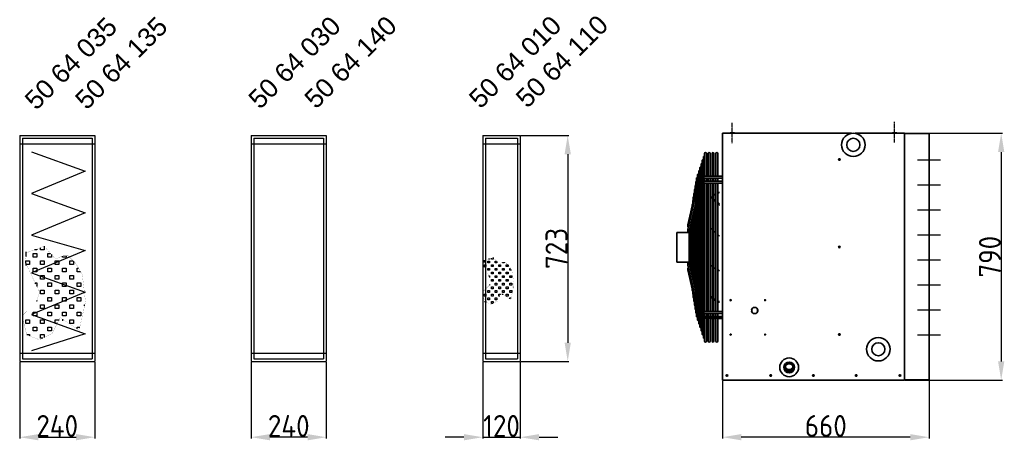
# Model space of a CAD drawing. Extents: x 16735 to 28368, y 1617 to 11525.
# Tile 5 of 13: x 22124 to 25271, y 3420 to 4766. Entities that reach past the tile are written whole.
import ezdxf

# ---------------------------------------------------------------- set-up
doc = ezdxf.new("R2010")
doc.units = 0
doc.header["$LTSCALE"] = 2
doc.header["$PDMODE"] = 3
doc.header["$PDSIZE"] = 0.5
doc.linetypes.add('CENTER', pattern=[2, 1.25, -0.25, 0.25, -0.25])
doc.linetypes.add('HIDDEN', pattern=[0.375, 0.25, -0.125])
doc.layers.get('DEFPOINTS').update_dxf_attribs({"linetype": 'CONTINUOUS'})
for name, color, linetype in [('CENTER', 1, 'CENTER'), ('HIDDEN', 4, 'HIDDEN'), ('MARK BV', 7, 'CONTINUOUS'), ('MATEN', 5, 'CONTINUOUS'), ('TEXT', 5, 'CONTINUOUS')]:
    doc.layers.add(name, color=color, linetype=linetype)
doc.layers.add('Visible', color=7, linetype='CONTINUOUS', lineweight=35)
doc.styles.add('Dimensions', font='arial.ttf')
doc.styles.get("Standard").update_dxf_attribs({"font": 'ISOCP'})
doc.dimstyles.new('STANDARD$0', dxfattribs={"dimscale": 5, "dimtxt": 3, "dimasz": 3, "dimexe": 2, "dimexo": 1, "dimgap": 0.5, "dimtad": 1, "dimdec": 1, "dimdsep": 46, "dimtxsty": 'Standard', "dimcen": -1, "dimclrd": 256, "dimclre": 256, "dimclrt": 256, "dimadec": 0, "dimazin": 0, "dimtfac": 1, "dimtdec": 0, "dimtmove": 0, "dimatfit": 3, "dimfxl": 0, "dimtvp": 0.75, "dimtolj": 1, "dimtzin": 0, "dimarcsym": 0})

# ---------------------------------------------------------------- blocks, each defined once
blk = doc.blocks.new('*D68')
at = {"layer": 'DEFPOINTS', "color": 0}
for p in [(24951.7, 4402.5), (24951.7, 3612.5), (25260.8, 3612.5)]:
    blk.add_point(p, dxfattribs=at)
at = {"layer": 'MATEN', "lineweight": -2}
for p, q in [((24953.7, 4402.5), (25264.8, 4402.5)), ((25260.8, 4342.5), (25260.8, 3672.5)), ((24953.7, 3612.5), (25264.8, 3612.5))]:
    blk.add_line(p, q, dxfattribs=at)
at = {"layer": 'MATEN'}
for points in [[(25250.8, 4342.5), (25270.8, 4342.5), (25260.8, 4402.5)], [(25250.8, 3672.5), (25270.8, 3672.5), (25260.8, 3612.5)]]:
    blk.add_solid(points, dxfattribs=at)
at = {"layer": 'MATEN', "insert": (25224.8, 4007.5), "char_height": 70, "attachment_point": 5, "rotation": 90}
blk.add_mtext('\\A1;790', dxfattribs=at)
blk = doc.blocks.new('*D69')
at = {"layer": 'DEFPOINTS', "color": 0}
for p in [(24370.2, 3612.5), (25030.2, 3613.5), (24370.2, 3430)]:
    blk.add_point(p, dxfattribs=at)
at = {"layer": 'MATEN', "lineweight": -2}
for p, q in [((24370.2, 3610.5), (24370.2, 3426)), ((25030.2, 3611.5), (25030.2, 3426)), ((24970.2, 3430), (24430.2, 3430))]:
    blk.add_line(p, q, dxfattribs=at)
at = {"layer": 'MATEN'}
for points in [[(24430.2, 3440), (24430.2, 3420), (24370.2, 3430)], [(24970.2, 3440), (24970.2, 3420), (25030.2, 3430)]]:
    blk.add_solid(points, dxfattribs=at)
at = {"layer": 'MATEN', "insert": (24700.2, 3466), "char_height": 70, "attachment_point": 5}
blk.add_mtext('\\A1;660', dxfattribs=at)
blk = doc.blocks.new('*D70')
at = {"layer": 'DEFPOINTS', "color": 0}
for p in [(23723.7, 4395.5), (23723.7, 3672.5), (23875.3, 3672.5)]:
    blk.add_point(p, dxfattribs=at)
at = {"layer": 'MATEN', "lineweight": -2}
for p, q in [((23725.7, 4395.5), (23879.3, 4395.5)), ((23875.3, 4335.5), (23875.3, 3732.5)), ((23725.7, 3672.5), (23879.3, 3672.5))]:
    blk.add_line(p, q, dxfattribs=at)
at = {"layer": 'MATEN'}
for points in [[(23865.3, 4335.5), (23885.3, 4335.5), (23875.3, 4395.5)], [(23865.3, 3732.5), (23885.3, 3732.5), (23875.3, 3672.5)]]:
    blk.add_solid(points, dxfattribs=at)
at = {"layer": 'MATEN', "insert": (23839.3, 4034), "char_height": 70, "attachment_point": 5, "rotation": 90}
blk.add_mtext('\\A1;723', dxfattribs=at)
blk = doc.blocks.new('*D71')
at = {"layer": 'DEFPOINTS', "color": 0}
for p in [(23603.7, 3672.5), (23723.7, 3672.5), (23723.7, 3430)]:
    blk.add_point(p, dxfattribs=at)
at = {"layer": 'MATEN', "lineweight": -2}
for p, q in [((23603.7, 3670.5), (23603.7, 3426)), ((23723.7, 3670.5), (23723.7, 3426)), ((23543.7, 3430), (23483.7, 3430)), ((23603.7, 3430), (23723.7, 3430)), ((23783.7, 3430), (23843.7, 3430))]:
    blk.add_line(p, q, dxfattribs=at)
at = {"layer": 'MATEN'}
for points in [[(23543.7, 3440), (23543.7, 3420), (23603.7, 3430)], [(23783.7, 3440), (23783.7, 3420), (23723.7, 3430)]]:
    blk.add_solid(points, dxfattribs=at)
at = {"layer": 'MATEN', "insert": (23663.7, 3466), "char_height": 70, "attachment_point": 5}
blk.add_mtext('\\A1;120', dxfattribs=at)
blk = doc.blocks.new('*D72')
at = {"layer": 'DEFPOINTS', "color": 0}
for p in [(22863.7, 3672.5), (23103.7, 3672.5), (22863.7, 3430)]:
    blk.add_point(p, dxfattribs=at)
at = {"layer": 'MATEN', "lineweight": -2}
for p, q in [((22863.7, 3670.5), (22863.7, 3426)), ((23103.7, 3670.5), (23103.7, 3426)), ((23043.7, 3430), (22923.7, 3430))]:
    blk.add_line(p, q, dxfattribs=at)
at = {"layer": 'MATEN'}
for points in [[(22923.7, 3440), (22923.7, 3420), (22863.7, 3430)], [(23043.7, 3440), (23043.7, 3420), (23103.7, 3430)]]:
    blk.add_solid(points, dxfattribs=at)
at = {"layer": 'MATEN', "insert": (22983.7, 3466), "char_height": 70, "attachment_point": 5}
blk.add_mtext('\\A1;240', dxfattribs=at)
blk = doc.blocks.new('*D73')
at = {"layer": 'DEFPOINTS', "color": 0}
for p in [(22123.7, 3672.5), (22363.7, 3672.5), (22363.7, 3430)]:
    blk.add_point(p, dxfattribs=at)
at = {"layer": 'MATEN', "lineweight": -2}
for p, q in [((22123.7, 3670.5), (22123.7, 3426)), ((22363.7, 3670.5), (22363.7, 3426)), ((22183.7, 3430), (22303.7, 3430))]:
    blk.add_line(p, q, dxfattribs=at)
at = {"layer": 'MATEN'}
for points in [[(22183.7, 3440), (22183.7, 3420), (22123.7, 3430)], [(22303.7, 3440), (22303.7, 3420), (22363.7, 3430)]]:
    blk.add_solid(points, dxfattribs=at)
at = {"layer": 'MATEN', "insert": (22243.7, 3466), "char_height": 70, "attachment_point": 5}
blk.add_mtext('\\A1;240', dxfattribs=at)

msp = doc.modelspace()

# ---------------------------------------------------------------- linework, layer by layer
at = {"layer": 'CENTER'}
for p, q in [((24920.18, 4373.43), (24920.18, 4439.03)), ((24401.18, 4370.8), (24401.18, 4436.4))]:
    msp.add_line(p, q, dxfattribs=at)
at = {"layer": 'HIDDEN'}
for p, q in [((22123.68, 4369), (22363.68, 4369)), ((22863.68, 4369), (23103.68, 4369)), ((23603.68, 4369), (23723.68, 4369)), ((24993.69, 4317.2), (25030.18, 4317.2)), ((24993.69, 4237.2), (25030.18, 4237.2)), ((24993.69, 4157.2), (25030.18, 4157.2)), ((24993.71, 4077.2), (25030.18, 4077.2)), ((24993.69, 3997.2), (25030.18, 3997.2)), ((24993.69, 3917.2), (25030.18, 3917.2)), ((24993.69, 3837.2), (25030.18, 3837.2)), ((24993.69, 3757.2), (25030.18, 3757.2)), ((22123.68, 3699), (22363.68, 3699)), ((22863.68, 3699), (23103.68, 3699)), ((23603.68, 3699), (23723.68, 3699))]:
    msp.add_line(p, q, dxfattribs=at)
at = {"layer": 'MARK BV'}
for p, q in [((22123.68, 4395.5), (22363.68, 4395.5)), ((22123.68, 4395.5), (22123.68, 3672.5)), ((22132.18, 4387), (22355.18, 4387)), ((22132.18, 4387), (22132.18, 3681)), ((22355.18, 4387), (22355.18, 3681)), ((22363.68, 4395.5), (22363.68, 3672.5)), ((22863.68, 4395.5), (23103.68, 4395.5)), ((22863.68, 4395.5), (22863.68, 3672.5)), ((22872.18, 4387), (23095.18, 4387)), ((22872.18, 4387), (22872.18, 3681)), ((23095.18, 4387), (23095.18, 3681)), ((23103.68, 4395.5), (23103.68, 3672.5)), ((23603.68, 4395.5), (23723.68, 4395.5)), ((23603.68, 4395.5), (23603.68, 3672.5)), ((23612.18, 4387), (23715.18, 4387)), ((23612.18, 4387), (23612.18, 3681)), ((23715.18, 4387), (23715.18, 3681)), ((23723.68, 4395.5), (23723.68, 3672.5)), ((22161.37, 4342.9), (22332.79, 4281.12)), ((25030.18, 4317.2), (25066.68, 4317.2)), ((22332.79, 4281.12), (22161.37, 4209.73)), ((25030.18, 4237.2), (25066.68, 4237.2)), ((22161.37, 4209.73), (22332.79, 4147.95)), ((25030.18, 4157.2), (25066.68, 4157.2)), ((22332.79, 4147.95), (22161.37, 4076.57)), ((22161.37, 4076.57), (22332.79, 4027.69)), ((25030.2, 4077.2), (25066.68, 4077.2)), ((22178.2, 4029.52), (22170.95, 4029.52)), ((22178.2, 4032.16), (22178.2, 4029.52)), ((22189.96, 4029.52), (22189.96, 4036.44)), ((22201.72, 4029.52), (22189.96, 4029.52)), ((22201.72, 4041.28), (22201.72, 4029.52)), ((22143.4, 4023.38), (22143.4, 4008.68)), ((22332.79, 4027.69), (22161.37, 3956.31)), ((22166.44, 4006), (22166.44, 4017.76)), ((22166.44, 4017.76), (22178.2, 4017.76)), ((22178.2, 4006), (22166.44, 4006)), ((22178.2, 4017.76), (22178.2, 4006)), ((22213.48, 4006), (22213.48, 4017.76)), ((22213.48, 4017.76), (22222.51, 4017.76)), ((22225.24, 4006), (22213.48, 4006)), ((22225.24, 4014.64), (22225.24, 4006)), ((22260.52, 4006), (22260.52, 4009.48)), ((22272.28, 4006), (22260.52, 4006)), ((22272.28, 4010.5), (22272.28, 4006)), ((23625.66, 3999.34), (23622.04, 3999.34)), ((23625.66, 4000.66), (23625.66, 3999.34)), ((23631.54, 3999.34), (23631.54, 4002.8)), ((23637.42, 3999.34), (23631.54, 3999.34)), ((23637.42, 4005.22), (23637.42, 3999.34)), ((25030.18, 3997.2), (25066.68, 3997.2)), ((22142.92, 3987.13), (22142.92, 3994.24)), ((22142.92, 3994.24), (22154.68, 3994.24)), ((22143.4, 3986.13), (22143.4, 3979.28)), ((22154.68, 3982.48), (22145.12, 3982.48)), ((22154.68, 3994.24), (22154.68, 3982.48)), ((22166.44, 3958.96), (22166.44, 3970.72)), ((22166.44, 3970.72), (22178.2, 3970.72)), ((22178.2, 3970.72), (22178.2, 3958.96)), ((22189.96, 3982.48), (22189.96, 3994.24)), ((22189.96, 3994.24), (22201.72, 3994.24)), ((22201.72, 3982.48), (22189.96, 3982.48)), ((22201.72, 3994.24), (22201.72, 3982.48)), ((22213.48, 3958.96), (22213.48, 3970.72)), ((22213.48, 3970.72), (22225.24, 3970.72)), ((22225.24, 3970.72), (22225.24, 3958.96)), ((22237, 3982.48), (22237, 3994.24)), ((22237, 3994.24), (22248.76, 3994.24)), ((22248.76, 3982.48), (22237, 3982.48)), ((22248.76, 3994.24), (22248.76, 3982.48)), ((22260.52, 3958.96), (22260.52, 3970.72)), ((22260.52, 3970.72), (22272.28, 3970.72)), ((22272.28, 3970.72), (22272.28, 3958.96)), ((22284.04, 3982.48), (22284.04, 3994.24)), ((22284.04, 3994.24), (22294.51, 3994.24)), ((22295.8, 3982.48), (22284.04, 3982.48)), ((22295.8, 3992.95), (22295.8, 3982.48)), ((22307.56, 3958.96), (22307.56, 3970.72)), ((22307.56, 3970.72), (22311.84, 3970.72)), ((23608.02, 3978.15), (23608.02, 3981.7)), ((23608.02, 3981.7), (23613.9, 3981.7)), ((23608.26, 3996.27), (23608.26, 3988.92)), ((23608.26, 3977.65), (23608.26, 3974.22)), ((23613.9, 3975.82), (23609.13, 3975.82)), ((23613.9, 3981.7), (23613.9, 3975.82)), ((23619.78, 3987.58), (23619.78, 3993.46)), ((23619.78, 3993.46), (23625.66, 3993.46)), ((23625.66, 3987.58), (23619.78, 3987.58)), ((23619.78, 3964.06), (23619.78, 3969.94)), ((23619.78, 3969.94), (23625.66, 3969.94)), ((23625.66, 3993.46), (23625.66, 3987.58)), ((23625.66, 3969.94), (23625.66, 3964.06)), ((23631.54, 3975.82), (23631.54, 3981.7)), ((23631.54, 3981.7), (23637.42, 3981.7)), ((23637.42, 3975.82), (23631.54, 3975.82)), ((23637.42, 3981.7), (23637.42, 3975.82)), ((23643.3, 3987.58), (23643.3, 3993.46)), ((23643.3, 3993.46), (23647.82, 3993.46)), ((23649.18, 3987.58), (23643.3, 3987.58)), ((23643.3, 3964.06), (23643.3, 3969.94)), ((23643.3, 3969.94), (23649.18, 3969.94)), ((23649.18, 3991.9), (23649.18, 3987.58)), ((23649.18, 3969.94), (23649.18, 3964.06)), ((23655.06, 3975.82), (23655.06, 3981.7)), ((23655.06, 3981.7), (23660.94, 3981.7)), ((23660.94, 3975.82), (23655.06, 3975.82)), ((23660.94, 3981.7), (23660.94, 3975.82)), ((23666.82, 3987.58), (23666.82, 3989.32)), ((23672.7, 3987.58), (23666.82, 3987.58)), ((23666.82, 3964.06), (23666.82, 3969.94)), ((23666.82, 3969.94), (23672.7, 3969.94)), ((23672.7, 3989.83), (23672.7, 3987.58)), ((23672.7, 3969.94), (23672.7, 3964.06)), ((23678.58, 3975.82), (23678.58, 3981.7)), ((23678.58, 3981.7), (23683.82, 3981.7)), ((23684.46, 3975.82), (23678.58, 3975.82)), ((23684.46, 3981.06), (23684.46, 3975.82)), ((23690.34, 3964.06), (23690.34, 3969.94)), ((23690.34, 3969.94), (23692.48, 3969.94)), ((22161.37, 3956.31), (22332.79, 3894.44)), ((22178.2, 3958.96), (22166.44, 3958.96)), ((22189.96, 3935.44), (22189.96, 3947.2)), ((22189.96, 3947.2), (22201.72, 3947.2)), ((22201.72, 3935.44), (22189.96, 3935.44)), ((22201.72, 3947.2), (22201.72, 3935.44)), ((22225.24, 3958.96), (22213.48, 3958.96)), ((22237, 3935.44), (22237, 3947.2)), ((22237, 3947.2), (22248.76, 3947.2)), ((22248.76, 3935.44), (22237, 3935.44)), ((22248.76, 3947.2), (22248.76, 3935.44)), ((22272.28, 3958.96), (22260.52, 3958.96)), ((22284.04, 3935.44), (22284.04, 3947.2)), ((22284.04, 3947.2), (22295.8, 3947.2)), ((22295.8, 3935.44), (22284.04, 3935.44)), ((22295.8, 3947.2), (22295.8, 3935.44)), ((22318.56, 3958.96), (22307.56, 3958.96)), ((23625.66, 3964.06), (23619.78, 3964.06)), ((23622.96, 3946.59), (23622.96, 3944.82)), ((23623.04, 3946.42), (23625.66, 3946.42)), ((23625.66, 3946.42), (23625.66, 3940.88)), ((23631.54, 3952.3), (23631.54, 3958.18)), ((23631.54, 3958.18), (23637.42, 3958.18)), ((23637.42, 3952.3), (23631.54, 3952.3)), ((23631.54, 3928.78), (23631.54, 3934.66)), ((23631.54, 3934.66), (23637.42, 3934.66)), ((23637.42, 3958.18), (23637.42, 3952.3)), ((23637.42, 3934.66), (23637.42, 3928.78)), ((23649.18, 3964.06), (23643.3, 3964.06)), ((23643.3, 3940.54), (23643.3, 3946.42)), ((23643.3, 3946.42), (23649.18, 3946.42)), ((23649.18, 3940.54), (23643.3, 3940.54)), ((23649.18, 3946.42), (23649.18, 3940.54)), ((23655.06, 3952.3), (23655.06, 3958.18)), ((23655.06, 3958.18), (23660.94, 3958.18)), ((23660.94, 3952.3), (23655.06, 3952.3)), ((23655.06, 3928.78), (23655.06, 3934.66)), ((23655.06, 3934.66), (23660.94, 3934.66)), ((23660.94, 3958.18), (23660.94, 3952.3)), ((23660.94, 3934.66), (23660.94, 3928.78)), ((23672.7, 3964.06), (23666.82, 3964.06)), ((23666.82, 3940.54), (23666.82, 3946.42)), ((23666.82, 3946.42), (23672.7, 3946.42)), ((23672.7, 3940.54), (23666.82, 3940.54)), ((23672.7, 3946.42), (23672.7, 3940.54)), ((23678.58, 3952.3), (23678.58, 3958.18)), ((23678.58, 3958.18), (23684.46, 3958.18)), ((23684.46, 3952.3), (23678.58, 3952.3)), ((23678.58, 3928.78), (23678.58, 3934.66)), ((23678.58, 3934.66), (23684.46, 3934.66)), ((23684.46, 3958.18), (23684.46, 3952.3)), ((23684.46, 3934.66), (23684.46, 3928.78)), ((23695.84, 3964.06), (23690.34, 3964.06)), ((23690.34, 3940.54), (23690.34, 3946.42)), ((23690.34, 3946.42), (23696.22, 3946.42)), ((23696.22, 3940.54), (23690.34, 3940.54)), ((23696.22, 3946.42), (23696.22, 3940.54)), ((22172.8, 3924.02), (22172.8, 3920.48)), ((22172.96, 3923.68), (22178.2, 3923.68)), ((22178.2, 3923.68), (22178.2, 3912.6)), ((22213.48, 3911.92), (22213.48, 3923.68)), ((22213.48, 3923.68), (22225.24, 3923.68)), ((22225.24, 3911.92), (22213.48, 3911.92)), ((22225.24, 3923.68), (22225.24, 3911.92)), ((22260.52, 3911.92), (22260.52, 3923.68)), ((22260.52, 3923.68), (22272.28, 3923.68)), ((22272.28, 3911.92), (22260.52, 3911.92)), ((22272.28, 3923.68), (22272.28, 3911.92)), ((22307.56, 3911.92), (22307.56, 3923.68)), ((22307.56, 3923.68), (22319.32, 3923.68)), ((22319.32, 3911.92), (22307.56, 3911.92)), ((22319.32, 3923.68), (22319.32, 3911.92)), ((23625.66, 3917.02), (23625.27, 3917.02)), ((23625.66, 3918.22), (23625.66, 3917.02)), ((23637.42, 3928.78), (23631.54, 3928.78)), ((23631.54, 3905.26), (23631.54, 3911.14)), ((23631.54, 3911.14), (23637.42, 3911.14)), ((23637.42, 3905.26), (23631.54, 3905.26)), ((23637.42, 3911.14), (23637.42, 3905.26)), ((23643.3, 3917.02), (23643.3, 3922.9)), ((23643.3, 3922.9), (23649.18, 3922.9)), ((23649.18, 3917.02), (23643.3, 3917.02)), ((23649.18, 3922.9), (23649.18, 3917.02)), ((23660.94, 3928.78), (23655.06, 3928.78)), ((23655.06, 3905.26), (23655.06, 3911.14)), ((23655.06, 3911.14), (23660.94, 3911.14)), ((23660.94, 3905.26), (23655.06, 3905.26)), ((23660.94, 3911.14), (23660.94, 3905.26)), ((23666.82, 3917.02), (23666.82, 3922.9)), ((23666.82, 3922.9), (23672.7, 3922.9)), ((23672.7, 3917.02), (23666.82, 3917.02)), ((23672.7, 3922.9), (23672.7, 3917.02)), ((23684.46, 3928.78), (23678.58, 3928.78)), ((23678.58, 3905.26), (23678.58, 3911.14)), ((23678.58, 3911.14), (23684.46, 3911.14)), ((23684.46, 3905.26), (23678.58, 3905.26)), ((23684.46, 3911.14), (23684.46, 3905.26)), ((23690.34, 3917.02), (23690.34, 3922.9)), ((23690.34, 3922.9), (23696.22, 3922.9)), ((23696.22, 3917.02), (23690.34, 3917.02)), ((23696.22, 3922.9), (23696.22, 3917.02)), ((23702.1, 3909.73), (23702.1, 3911.14)), ((23702.1, 3911.14), (23702.42, 3911.14)), ((25030.18, 3917.2), (25066.68, 3917.2)), ((22332.79, 3894.44), (22161.37, 3823.05)), ((22189.96, 3888.4), (22189.96, 3900.16)), ((22189.96, 3900.16), (22201.72, 3900.16)), ((22201.72, 3888.4), (22189.96, 3888.4)), ((22201.72, 3900.16), (22201.72, 3888.4)), ((22213.48, 3864.88), (22213.48, 3876.64)), ((22213.48, 3876.64), (22225.24, 3876.64)), ((22225.24, 3876.64), (22225.24, 3864.88)), ((22237, 3888.4), (22237, 3900.16)), ((22237, 3900.16), (22248.76, 3900.16)), ((22248.76, 3888.4), (22237, 3888.4)), ((22248.76, 3900.16), (22248.76, 3888.4)), ((22260.52, 3864.88), (22260.52, 3876.64)), ((22260.52, 3876.64), (22272.28, 3876.64)), ((22272.28, 3876.64), (22272.28, 3864.88)), ((22284.04, 3888.4), (22284.04, 3900.16)), ((22284.04, 3900.16), (22295.8, 3900.16)), ((22295.8, 3888.4), (22284.04, 3888.4)), ((22295.8, 3900.16), (22295.8, 3888.4)), ((22307.56, 3864.88), (22307.56, 3876.64)), ((22307.56, 3876.64), (22319.32, 3876.64)), ((22319.32, 3876.64), (22319.32, 3864.88)), ((23608.02, 3881.74), (23608.02, 3887.62)), ((23608.02, 3887.62), (23613.9, 3887.62)), ((23613.9, 3881.74), (23608.02, 3881.74)), ((23613.9, 3887.62), (23613.9, 3881.74)), ((23619.78, 3893.5), (23619.78, 3899.38)), ((23619.78, 3899.38), (23625.66, 3899.38)), ((23625.66, 3893.5), (23619.78, 3893.5)), ((23619.78, 3869.98), (23619.78, 3875.86)), ((23619.78, 3875.86), (23625.66, 3875.86)), ((23625.66, 3899.38), (23625.66, 3893.5)), ((23625.66, 3875.86), (23625.66, 3869.98)), ((23631.54, 3881.74), (23631.54, 3887.62)), ((23631.54, 3887.62), (23637.42, 3887.62)), ((23637.42, 3881.74), (23631.54, 3881.74)), ((23637.42, 3887.62), (23637.42, 3881.74)), ((23643.3, 3893.5), (23643.3, 3899.38)), ((23643.3, 3899.38), (23649.18, 3899.38)), ((23649.18, 3893.5), (23643.3, 3893.5)), ((23643.3, 3869.98), (23643.3, 3875.86)), ((23643.3, 3875.86), (23649.18, 3875.86)), ((23649.18, 3899.38), (23649.18, 3893.5)), ((23649.18, 3875.86), (23649.18, 3869.98)), ((23655.06, 3881.74), (23655.06, 3887.62)), ((23655.06, 3887.62), (23660.94, 3887.62)), ((23658.43, 3881.74), (23655.06, 3881.74)), ((23660.94, 3887.62), (23660.94, 3886.78)), ((23666.82, 3893.5), (23666.82, 3899.38)), ((23666.82, 3899.38), (23672.7, 3899.38)), ((23672.7, 3893.5), (23666.82, 3893.5)), ((23667.06, 3888.27), (23667.06, 3886.02)), ((23672.7, 3899.38), (23672.7, 3893.5)), ((23678.58, 3881.74), (23678.58, 3887.62)), ((23678.58, 3887.62), (23684.46, 3887.62)), ((23684.46, 3881.74), (23678.58, 3881.74)), ((23684.46, 3887.62), (23684.46, 3881.74)), ((23690.34, 3893.5), (23690.34, 3899.38)), ((23690.34, 3899.38), (23696.22, 3899.38)), ((23696.22, 3893.5), (23690.34, 3893.5)), ((23690.34, 3872.74), (23690.34, 3875.86)), ((23690.34, 3875.86), (23694.58, 3875.86)), ((23696.22, 3899.38), (23696.22, 3893.5)), ((22178.2, 3864.88), (22177.41, 3864.88)), ((22178.2, 3867.27), (22178.2, 3864.88)), ((22189.96, 3841.36), (22189.96, 3853.12)), ((22189.96, 3853.12), (22201.72, 3853.12)), ((22201.72, 3841.36), (22189.96, 3841.36)), ((22201.72, 3853.12), (22201.72, 3841.36)), ((22225.24, 3864.88), (22213.48, 3864.88)), ((22237, 3841.36), (22237, 3853.12)), ((22237, 3853.12), (22248.76, 3853.12)), ((22248.76, 3841.36), (22237, 3841.36)), ((22248.76, 3853.12), (22248.76, 3841.36)), ((22272.28, 3864.88), (22260.52, 3864.88)), ((22284.04, 3841.36), (22284.04, 3853.12)), ((22284.04, 3853.12), (22295.8, 3853.12)), ((22295.8, 3841.36), (22284.04, 3841.36)), ((22295.8, 3853.12), (22295.8, 3841.36)), ((22319.32, 3864.88), (22307.56, 3864.88)), ((22331.08, 3850.3), (22331.08, 3853.12)), ((22331.08, 3853.12), (22331.71, 3853.12)), ((23609.57, 3864.1), (23613.9, 3864.1)), ((23613.9, 3864.1), (23613.9, 3861.54)), ((23625.66, 3869.98), (23619.78, 3869.98)), ((23631.54, 3858.22), (23631.54, 3864.1)), ((23631.54, 3864.1), (23637.42, 3864.1)), ((23635.6, 3858.22), (23631.54, 3858.22)), ((23637.42, 3864.1), (23637.42, 3859.13)), ((23649.18, 3869.98), (23643.3, 3869.98)), ((22161.37, 3823.05), (22332.79, 3761.18)), ((22166.44, 3817.84), (22166.44, 3829.6)), ((22166.44, 3829.6), (22178.2, 3829.6)), ((22178.2, 3817.84), (22166.44, 3817.84)), ((22178.2, 3829.6), (22178.2, 3817.84)), ((22213.48, 3817.84), (22213.48, 3829.6)), ((22213.48, 3829.6), (22225.24, 3829.6)), ((22225.24, 3817.84), (22213.48, 3817.84)), ((22225.24, 3829.6), (22225.24, 3817.84)), ((22260.52, 3817.84), (22260.52, 3829.6)), ((22260.52, 3829.6), (22272.28, 3829.6)), ((22272.28, 3817.84), (22260.52, 3817.84)), ((22272.28, 3829.6), (22272.28, 3817.84)), ((22307.56, 3817.84), (22307.56, 3829.6)), ((22307.56, 3829.6), (22319.32, 3829.6)), ((22319.32, 3817.84), (22307.56, 3817.84)), ((22319.32, 3829.6), (22319.32, 3817.84)), ((25030.18, 3837.2), (25066.68, 3837.2)), ((22142.92, 3794.32), (22142.92, 3806.08)), ((22142.92, 3806.08), (22154.68, 3806.08)), ((22154.68, 3794.32), (22142.92, 3794.32)), ((22154.68, 3806.08), (22154.68, 3794.32)), ((22166.44, 3770.8), (22166.44, 3782.56)), ((22166.44, 3782.56), (22178.2, 3782.56)), ((22178.2, 3782.56), (22178.2, 3770.8)), ((22189.96, 3794.32), (22189.96, 3806.08)), ((22189.96, 3806.08), (22201.72, 3806.08)), ((22201.72, 3794.32), (22189.96, 3794.32)), ((22201.72, 3806.08), (22201.72, 3794.32)), ((22213.48, 3770.8), (22213.48, 3782.56)), ((22213.48, 3782.56), (22225.24, 3782.56)), ((22225.24, 3782.56), (22225.24, 3770.8)), ((22237, 3794.32), (22237, 3806.08)), ((22237, 3806.08), (22248.76, 3806.08)), ((22243.73, 3794.32), (22237, 3794.32)), ((22248.76, 3806.08), (22248.76, 3804.41)), ((22261, 3807.38), (22261, 3802.88)), ((22284.04, 3794.32), (22284.04, 3806.08)), ((22284.04, 3806.08), (22295.8, 3806.08)), ((22295.8, 3794.32), (22284.04, 3794.32)), ((22295.8, 3806.08), (22295.8, 3794.32)), ((22307.56, 3776.31), (22307.56, 3782.56)), ((22307.56, 3782.56), (22316.04, 3782.56)), ((22146.02, 3759.04), (22154.68, 3759.04)), ((22154.68, 3759.04), (22154.68, 3753.92)), ((22332.79, 3761.18), (22161.37, 3706.5)), ((22178.2, 3770.8), (22166.44, 3770.8)), ((22189.96, 3747.28), (22189.96, 3759.04)), ((22189.96, 3759.04), (22201.72, 3759.04)), ((22198.08, 3747.28), (22189.96, 3747.28)), ((22201.72, 3759.04), (22201.72, 3749.11)), ((22225.24, 3770.8), (22213.48, 3770.8)), ((25030.18, 3757.2), (25066.68, 3757.2)), ((22123.68, 3672.5), (22363.68, 3672.5)), ((22132.18, 3681), (22355.18, 3681)), ((22863.68, 3672.5), (23103.68, 3672.5)), ((22872.18, 3681), (23095.18, 3681)), ((23603.68, 3672.5), (23723.68, 3672.5)), ((23612.18, 3681), (23715.18, 3681))]:
    msp.add_line(p, q, dxfattribs=at)
for points, const_width in [([(22278.27, 4010.5), (22303.6, 3985.14), (22323.87, 3949.65), (22334.01, 3863.46), (22313.74, 3772.19), (22252.94, 3812.76), (22227.6, 3762.05), (22187.07, 3741.77), (22146.53, 3756.98), (22131.33, 3817.83), (22176.93, 3863.46), (22187.07, 3893.88), (22141.46, 3990.21), (22146.53, 4020.64), (22202.27, 4040.92), (22237.74, 4000.35), (22263.07, 4010.5)], 0.392), ([(23675.7, 3989.83), (23688.37, 3977.15), (23698.5, 3959.41), (23703.57, 3916.31), (23693.43, 3870.68), (23663.03, 3890.96), (23650.36, 3865.61), (23630.1, 3855.47), (23609.83, 3863.07), (23602.23, 3893.49), (23625.03, 3916.31), (23630.1, 3931.52), (23607.3, 3979.69), (23609.83, 3994.9), (23637.7, 4005.04), (23655.43, 3984.76), (23668.1, 3989.83)], 0.196)]:
    msp.add_lwpolyline(points, close=True, dxfattribs=dict(at, const_width=const_width))
at = {"layer": 'Visible'}
for p, q in [((24782.08, 4402.5), (24370.18, 4402.5)), ((24370.18, 4402.5), (24370.18, 3693.5)), ((24393.18, 4402.5), (24393.18, 4402.6)), ((24394.18, 4403.6), (24408.18, 4403.6)), ((24409.18, 4402.5), (24409.18, 4402.6)), ((24951.68, 4402.5), (24794.29, 4402.5)), ((24912.18, 4402.5), (24912.18, 4402.6)), ((24913.18, 4403.6), (24927.18, 4403.6)), ((24928.18, 4402.5), (24928.18, 4402.6)), ((24951.68, 4401.5), (24951.68, 4402.5)), ((24951.68, 3615), (24951.68, 4401.5)), ((24951.68, 4401.5), (24974.51, 4401.5)), ((24974.6, 4401.5), (25030.18, 4401.5)), ((25030.18, 4401.5), (25030.18, 3613.5)), ((24305.18, 4314.71), (24305.18, 4256.12)), ((24308.93, 4326.1), (24308.93, 4264.31)), ((24312.68, 4337.5), (24312.68, 4264.83)), ((24318.68, 4264.83), (24318.68, 4337.5)), ((24324.68, 4337.5), (24324.68, 4264.83)), ((24330.68, 4264.83), (24330.68, 4337.5)), ((24336.68, 4337.5), (24336.68, 4264.83)), ((24342.68, 4264.83), (24342.68, 4337.5)), ((24348.68, 4337.5), (24348.68, 4264.83)), ((24354.68, 4264.83), (24354.68, 4337.5)), ((24293.93, 4280.51), (24293.93, 4231.57)), ((24297.68, 4291.91), (24297.68, 4239.75)), ((24301.43, 4303.31), (24301.43, 4247.94)), ((24280.7, 4202.72), (24309.01, 4264.48)), ((24280.7, 4187.18), (24309.01, 4248.94)), ((24286.29, 4200.51), (24313.02, 4258.83)), ((24286.42, 4257.71), (24286.42, 4215.2)), ((24290.18, 4269.11), (24290.18, 4223.38)), ((24308.93, 4249.91), (24308.93, 4248.77)), ((24309.55, 4264.83), (24370.18, 4264.83)), ((24309.55, 4249.29), (24370.18, 4249.29)), ((24312.64, 4258.83), (24370.18, 4258.83)), ((24312.68, 4258.09), (24312.68, 4249.29)), ((24318.68, 4249.29), (24318.68, 4258.83)), ((24318.68, 4258.48), (24324.68, 4258.48)), ((24324.68, 4258.83), (24324.68, 4249.29)), ((24330.68, 4249.29), (24330.68, 4258.83)), ((24330.68, 4258.48), (24336.68, 4258.48)), ((24336.68, 4258.83), (24336.68, 4249.29)), ((24342.68, 4249.29), (24342.68, 4258.83)), ((24342.68, 4258.48), (24348.68, 4258.48)), ((24348.68, 4258.83), (24348.68, 4249.29)), ((24354.68, 4249.29), (24354.68, 4258.83)), ((24354.68, 4258.48), (24370.18, 4258.48)), ((24280.58, 4221.58), (24280.58, 4202.31)), ((24282.53, 4233.63), (24282.53, 4206.7)), ((24284.48, 4245.67), (24284.48, 4210.95)), ((24286.29, 4184.97), (24313.02, 4243.29)), ((24293.93, 4217.17), (24293.93, 4216.02)), ((24297.68, 4225.35), (24297.68, 4224.21)), ((24301.43, 4233.54), (24301.43, 4232.4)), ((24301.43, 4217.99), (24301.43, 3857.34)), ((24305.18, 4241.72), (24305.18, 4240.58)), ((24305.18, 4226.18), (24305.18, 3849.17)), ((24308.93, 4234.36), (24308.93, 3841)), ((24312.64, 4243.29), (24370.18, 4243.29)), ((24312.68, 4242.55), (24312.68, 3832.83)), ((24318.68, 3832.09), (24318.68, 4243.29)), ((24318.68, 4242.91), (24324.68, 4242.91)), ((24324.68, 4243.29), (24324.68, 3832.09)), ((24330.68, 3832.09), (24330.68, 4243.29)), ((24330.68, 4242.91), (24336.68, 4242.91)), ((24336.68, 4243.29), (24336.68, 3832.09)), ((24342.68, 3832.09), (24342.68, 4243.29)), ((24342.68, 4242.91), (24348.68, 4242.91)), ((24348.68, 4243.29), (24348.68, 3832.09)), ((24354.68, 3832.09), (24354.68, 4243.29)), ((24354.68, 4242.91), (24370.18, 4242.91)), ((24259.03, 4109.7), (24280.61, 4202.45)), ((24259.03, 4094.16), (24280.61, 4186.91)), ((24276.68, 4197.5), (24276.68, 4185.56)), ((24278.63, 4209.54), (24278.63, 4193.93)), ((24285.81, 4198.32), (24286.35, 4200.64)), ((24286.42, 4200.8), (24286.42, 4199.65)), ((24290.18, 4208.98), (24290.18, 4207.84)), ((24290.18, 4193.44), (24290.18, 3881.85)), ((24293.93, 4201.62), (24293.93, 3873.68)), ((24297.68, 4209.81), (24297.68, 3865.51)), ((24264.95, 4093.13), (24286.35, 4185.1)), ((24270.84, 4161.37), (24270.84, 4160.44)), ((24272.79, 4173.41), (24272.79, 4168.81)), ((24274.73, 4185.45), (24274.73, 4177.19)), ((24280.58, 4160.29), (24280.58, 3914.95)), ((24282.53, 4168.66), (24282.53, 3906.59)), ((24284.48, 4177.03), (24284.48, 3898.23)), ((24286.42, 4185.25), (24286.42, 3890.03)), ((24272.79, 4126.79), (24272.79, 3948.39)), ((24274.73, 4135.17), (24274.73, 3940.03)), ((24276.68, 4143.54), (24276.68, 3931.67)), ((24278.63, 4151.91), (24278.63, 3923.31)), ((24258.99, 4109.36), (24258.99, 4104.92)), ((24258.99, 4104.84), (24258.99, 4104.92)), ((24258.99, 4089.38), (24258.99, 4093.82)), ((24264.99, 4091.33), (24264.99, 4093.3)), ((24264.99, 4091.33), (24264.99, 3983.79)), ((24266.94, 4101.67), (24266.94, 3973.47)), ((24268.89, 4110.05), (24268.89, 3965.11)), ((24270.84, 4118.42), (24270.84, 3956.75)), ((24223.68, 4085), (24223.68, 3990)), ((24223.68, 4085), (24263.68, 4085)), ((24258.99, 4089.27), (24258.99, 4089.38)), ((24263.68, 3987.75), (24263.68, 4087.37)), ((24223.68, 3990), (24263.68, 3990)), ((24258.99, 3985.74), (24258.99, 3981.31)), ((24258.99, 3981.31), (24258.99, 3981.19)), ((24258.99, 3970.17), (24258.99, 3965.74)), ((24258.99, 3965.74), (24258.99, 3965.64)), ((24259.03, 3980.97), (24280.61, 3888.37)), ((24259.03, 3980.85), (24261.1, 3971.97)), ((24259.03, 3965.4), (24280.61, 3872.8)), ((24264.95, 3981.99), (24286.35, 3890.18)), ((24264.99, 3983.79), (24264.99, 3981.83)), ((24259.03, 3965.31), (24270.84, 3914.57)), ((24270.84, 3914.74), (24270.84, 3913.64)), ((24271.49, 3911.78), (24272.79, 3906.19)), ((24272.79, 3906.39), (24272.79, 3901.6)), ((24274.48, 3898.89), (24274.73, 3897.82)), ((24274.73, 3898.03), (24274.73, 3889.55)), ((24276.68, 3889.67), (24276.68, 3877.51)), ((24278.63, 3881.31), (24278.63, 3865.47)), ((24280.58, 3872.95), (24280.58, 3853.42)), ((24280.71, 3888.1), (24309.01, 3826.44)), ((24280.71, 3872.53), (24309.01, 3810.87)), ((24285.79, 3877.03), (24286.35, 3874.61)), ((24286.29, 3890.31), (24313.02, 3832.09)), ((24286.29, 3874.74), (24313.02, 3816.52)), ((24286.42, 3875.64), (24286.42, 3874.46)), ((24282.53, 3868.56), (24282.53, 3841.38)), ((24284.48, 3864.32), (24284.48, 3829.34)), ((24286.42, 3860.08), (24286.42, 3817.29)), ((24290.18, 3867.47), (24290.18, 3866.28)), ((24290.18, 3851.9), (24290.18, 3805.89)), ((24293.93, 3859.3), (24293.93, 3858.11)), ((24293.93, 3843.73), (24293.93, 3794.5)), ((24297.68, 3851.13), (24297.68, 3849.94)), ((24301.43, 3842.96), (24301.43, 3841.77)), ((24297.68, 3835.56), (24297.68, 3783.1)), ((24301.43, 3827.39), (24301.43, 3771.7)), ((24305.18, 3834.79), (24305.18, 3833.6)), ((24305.18, 3819.22), (24305.18, 3760.3)), ((24308.93, 3826.62), (24308.93, 3825.43)), ((24308.93, 3811.05), (24308.93, 3748.9)), ((24309.55, 3826.09), (24370.18, 3826.09)), ((24309.55, 3810.52), (24370.18, 3810.52)), ((24312.64, 3832.09), (24370.18, 3832.09)), ((24312.64, 3816.52), (24370.18, 3816.52)), ((24312.68, 3826.09), (24312.68, 3817.26)), ((24312.68, 3810.52), (24312.68, 3737.5)), ((24318.68, 3816.52), (24318.68, 3826.09)), ((24318.68, 3825.72), (24324.68, 3825.72)), ((24318.68, 3737.5), (24318.68, 3810.52)), ((24318.68, 3810.18), (24324.68, 3810.18)), ((24324.68, 3826.09), (24324.68, 3816.52)), ((24324.68, 3810.52), (24324.68, 3737.5)), ((24330.68, 3816.52), (24330.68, 3826.09)), ((24330.68, 3825.72), (24336.68, 3825.72)), ((24330.68, 3737.5), (24330.68, 3810.52)), ((24330.68, 3810.18), (24336.68, 3810.18)), ((24336.68, 3826.09), (24336.68, 3816.52)), ((24336.68, 3810.52), (24336.68, 3737.5)), ((24342.68, 3816.52), (24342.68, 3826.09)), ((24342.68, 3825.72), (24348.68, 3825.72)), ((24342.68, 3737.5), (24342.68, 3810.52)), ((24342.68, 3810.18), (24348.68, 3810.18)), ((24348.68, 3826.09), (24348.68, 3816.52)), ((24348.68, 3825.72), (24360.18, 3825.72)), ((24348.68, 3810.52), (24348.68, 3737.5)), ((24354.68, 3816.52), (24354.68, 3826.09)), ((24354.68, 3737.5), (24354.68, 3810.52)), ((24354.68, 3810.18), (24370.18, 3810.18)), ((24463.28, 3836.25), (24462.71, 3836.25)), ((24462.71, 3834.75), (24463.28, 3834.75)), ((24464.18, 3836.25), (24463.28, 3836.25)), ((24463.28, 3836.25), (24463.28, 3834.75)), ((24463.28, 3834.75), (24464.18, 3834.75)), ((24464.18, 3834.75), (24464.18, 3836.25)), ((24483.08, 3836.25), (24482.18, 3836.25)), ((24482.18, 3836.25), (24482.18, 3834.75)), ((24482.18, 3834.75), (24483.08, 3834.75)), ((24483.66, 3836.25), (24483.08, 3836.25)), ((24483.08, 3834.75), (24483.08, 3836.25)), ((24483.08, 3834.75), (24483.66, 3834.75)), ((24951.68, 3811), (24951.68, 3612.5)), ((24370.18, 3693.5), (24370.18, 3612.5)), ((24567.18, 3651.96), (24567.18, 3653.5)), ((24599.18, 3651.96), (24599.18, 3653.5)), ((24898.18, 3612.5), (24370.18, 3612.5)), ((24898.18, 3612.5), (24944.18, 3612.5)), ((24951.68, 3612.5), (24944.18, 3612.5)), ((24974.51, 3613.5), (24951.68, 3613.5)), ((25030.18, 3613.5), (24974.6, 3613.5))]:
    msp.add_line(p, q, dxfattribs=at)
for centre, radius in [((24788.18, 4365.5), 37.5), ((24788.18, 4365.5), 21), ((24743.68, 4318.5), 2.5), ((24743.68, 4318.5), 1.75), ((24743.68, 4038.5), 2.5), ((24743.68, 4038.5), 1.75), ((24396.18, 3868.5), 1.65), ((24506.18, 3868.5), 1.65), ((24396.18, 3758.5), 1.65), ((24506.18, 3758.5), 1.65), ((24743.68, 3758.5), 2.5), ((24743.68, 3758.5), 1.75), ((24868.18, 3711.5), 37.5), ((24868.18, 3711.5), 21), ((24583.18, 3653.5), 30), ((24384.18, 3627.5), 2.5), ((24384.18, 3627.5), 1.75), ((24524.18, 3627.5), 2.5), ((24524.18, 3627.5), 1.75), ((24660.68, 3627.5), 2.5), ((24660.68, 3627.5), 1.75), ((24797.18, 3627.5), 2.5), ((24797.18, 3627.5), 1.75), ((24937.18, 3627.5), 2.5), ((24937.18, 3627.5), 1.75)]:
    msp.add_circle(centre, radius, dxfattribs=at)
for centre, radius, start, end in [((24394.18, 4402.6), 1, 90, 180), ((24408.18, 4402.6), 1, 0, 90), ((24913.18, 4402.6), 1, 90, 180), ((24927.18, 4402.6), 1, 0, 90), ((24308.18, 4314.71), 3, 75.49447, 180), ((24311.93, 4326.1), 3, 75.49447, 180), ((24315.68, 4337.5), 3, 0, 180), ((24327.68, 4337.5), 3, 0, 180), ((24339.68, 4337.5), 3, 0, 180), ((24351.68, 4337.5), 3, 0, 180), ((24296.93, 4280.51), 3, 75.49447, 180), ((24300.68, 4291.91), 3, 75.49447, 180), ((24304.43, 4303.31), 3, 75.49447, 180), ((24289.42, 4257.71), 3, 75.49447, 180), ((24293.18, 4269.11), 3, 75.49447, 180), ((24283.58, 4221.58), 3, 110.52394, 180), ((24285.53, 4233.63), 3, 110.52394, 180), ((24287.48, 4245.67), 3, 110.52394, 180), ((24277.73, 4185.45), 3, 110.52394, 180), ((24279.68, 4197.5), 3, 110.52394, 180), ((24281.63, 4209.54), 3, 110.52394, 180), ((24273.84, 4161.37), 3, 141.5912, 180), ((24275.79, 4173.41), 3, 115.71282, 180), ((24273.84, 3913.64), 3, 180, 220.1992), ((24275.79, 3901.6), 3, 180, 245.41185), ((24277.73, 3889.55), 3, 180, 249.47606), ((24279.68, 3877.51), 3, 180, 249.47606), ((24281.63, 3865.47), 3, 180, 249.47606), ((24283.58, 3853.42), 3, 180, 249.47606), ((24285.53, 3841.38), 3, 180, 249.47606), ((24473.18, 3835.5), 10, 4.30122, 175.69878), ((24287.48, 3829.34), 3, 180, 249.47606), ((24289.42, 3817.29), 3, 180, 284.50553), ((24473.18, 3835.5), 10, 184.30122, 355.69878), ((24293.18, 3805.89), 3, 180, 284.50553), ((24296.93, 3794.5), 3, 180, 284.50553), ((24300.68, 3783.1), 3, 180, 284.50553), ((24304.43, 3771.7), 3, 180, 284.50553), ((24308.18, 3760.3), 3, 180, 284.50553), ((24311.93, 3748.9), 3, 180, 284.50553), ((24315.68, 3737.5), 3, 180, 0), ((24327.68, 3737.5), 3, 180, 0), ((24339.68, 3737.5), 3, 180, 0), ((24351.68, 3737.5), 3, 180, 0), ((24583.18, 3653.5), 17, 317.4481, 222.5519), ((24583.18, 3653.5), 12.5, 164.36875, 15.63125)]:
    msp.add_arc(centre, radius, start, end, dxfattribs=at)
for centre, major_axis, ratio, start_param, end_param in [((24311.1, 4261.83), (-1.87, 2.91), 0.3861236, 6.0402993, 8.3956608), ((24311.1, 4246.29), (-1.87, 2.91), 0.3861236, 6.0402993, 8.3956608), ((24311.1, 4261.83), (1.87, -2.91), 0.3861236, 5.2540682, 6.0402993), ((24311.1, 4246.29), (1.87, -2.91), 0.3861236, 5.2540682, 6.0402993), ((24283.5, 4201.62), (2.85, -0.97), 0.6847929, 3.0725972, 4.9421867), ((24283.5, 4186.07), (2.85, -0.97), 0.6847929, 3.0725972, 4.9421867), ((24283.5, 4201.62), (2.85, -0.97), 0.6847929, 4.9421867, 6.2141898), ((23619.44, 3692.11), (1009.09, 0), 0.7065176, 0.796952, 0.8052175), ((25047.92, 4701.35), (-1009.08, 0), 0.7065176, 0.7655749, 0.7716977), ((25047.92, 4701.35), (-1009.08, 0), 0.7065176, 0.7801874, 0.7886048), ((23619.44, 3692.11), (1009.09, 0), 0.7065176, 0.7801872, 0.7886045), ((23619.44, 4701.93), (1009.09, 0), 0.7076955, 5.4990411, 5.5029981), ((23619.44, 4701.93), (1009.09, 0), 0.7076955, 5.5114876, 5.5176101), ((25047.92, 4701.35), (-1009.08, 0), 0.7065176, 0.7969524, 0.8052177), ((23619.44, 3692.11), (1009.09, 0), 0.7065176, 0.7655752, 0.7716977), ((24283.5, 4186.07), (2.85, -0.97), 0.6847929, 4.9421867, 6.2141898), ((24261.99, 4109.19), (2.99, -0.34), 0.7018543, 3.0611915, 4.7927901), ((24261.99, 4093.64), (2.99, -0.34), 0.7018543, 3.0611915, 4.7927901), ((24261.99, 4109.19), (2.99, -0.34), 0.7018543, 4.7927901, 4.8070212), ((24261.99, 4093.64), (2.99, -0.34), 0.7018543, 4.7927901, 6.2027842), ((24261.99, 3981.48), (2.99, 0.34), 0.7030246, 1.4901315, 3.2222575), ((24261.99, 3965.91), (2.99, 0.34), 0.7030246, 1.4901315, 3.2222575), ((24261.99, 3981.36), (2.99, 0.34), 0.7018543, 3.0611915, 3.3565783), ((24261.99, 3965.82), (2.99, 0.34), 0.7018543, 3.0611915, 3.3410439), ((24261.99, 3981.48), (2.99, 0.34), 0.7030246, 0.0806648, 1.4901315), ((24261.99, 3965.91), (2.99, 0.34), 0.7030246, 1.4725497, 1.4901315), ((24283.5, 3889.21), (2.85, 0.97), 0.6859359, 1.3402656, 3.2107937), ((24283.5, 3873.64), (2.85, 0.97), 0.6859359, 1.3402656, 3.2107937), ((24283.5, 3889.21), (2.85, 0.97), 0.6859359, 0.0692011, 1.3402656), ((24283.5, 3873.64), (2.85, 0.97), 0.6859359, 0.0692011, 1.3402656), ((23619.44, 3373.07), (1009.09, 0), 0.7076955, 0.796952, 0.8052175), ((25047.92, 4383.99), (-1009.08, 0), 0.7076955, 0.7655749, 0.7716977), ((25047.92, 4383.99), (-1009.08, 0), 0.7076955, 0.7801874, 0.7886048), ((23619.44, 3373.07), (1009.09, 0), 0.7076955, 0.7801872, 0.7886045), ((25047.92, 3373.65), (-1009.08, 0), 0.7065176, 5.4985199, 5.502998), ((25047.92, 4383.99), (-1009.08, 0), 0.7076955, 0.7969524, 0.8052177), ((23619.44, 3373.07), (1009.09, 0), 0.7076955, 0.7655752, 0.7716977), ((25047.92, 3373.65), (-1009.08, 0), 0.7065176, 5.5114876, 5.5176104), ((24311.1, 3829.09), (1.87, 2.91), 0.3869938, 1.0278149, 3.3848423), ((24311.1, 3813.52), (1.87, 2.91), 0.3869938, 1.0278149, 3.3848423), ((24311.1, 3829.09), (-1.87, -2.91), 0.3869938, 3.3848423, 4.1694075), ((24311.1, 3813.52), (-1.87, -2.91), 0.3869938, 3.3848423, 4.1694075), ((24583.18, 3659.53), (-13, 0), 0.9998415, 0.3185228, 2.8230699)]:
    msp.add_ellipse(centre, major_axis=major_axis, ratio=ratio, start_param=start_param, end_param=end_param, dxfattribs=at)
for major_axis in [(16, 0), (-13, 0)]:
    msp.add_ellipse((24583.18, 3651.96), major_axis=major_axis, ratio=0.9998415, dxfattribs=at)
for points in [[(24320.39, 4207.32), (24319.82, 4207.74), (24319.25, 4208.14), (24318.68, 4208.52)], [(24318.68, 4206.13), (24318.69, 4206.13), (24318.69, 4206.13), (24318.69, 4206.13)], [(24346.98, 4207.08), (24347.55, 4207.5), (24348.12, 4207.9), (24348.68, 4208.27)], [(24346.98, 4186.14), (24347.55, 4185.73), (24348.12, 4185.29), (24348.68, 4184.83)], [(24348.68, 4187.33), (24348.68, 4187.34), (24348.68, 4187.34), (24348.67, 4187.34)], [(24324.68, 4102.72), (24322.68, 4103.97), (24320.68, 4105.17), (24318.68, 4106.32)], [(24336.68, 4094.45), (24334.7, 4095.94), (24332.7, 4097.38), (24330.68, 4098.77)], [(24348.68, 4084.63), (24346.7, 4086.4), (24344.7, 4088.1), (24342.68, 4089.75)], [(24360.18, 4073.57), (24358.37, 4075.46), (24356.54, 4077.29), (24354.68, 4079.08)], [(24318.69, 3990.49), (24320.67, 3988.73), (24322.67, 3987.02), (24324.68, 3985.37)], [(24330.68, 3980.66), (24332.67, 3979.17), (24334.67, 3977.73), (24336.69, 3976.34)], [(24342.69, 3972.38), (24344.68, 3971.12), (24346.68, 3969.92), (24348.69, 3968.77)], [(24354.69, 3965.51), (24356.52, 3964.56), (24358.36, 3963.66), (24360.19, 3962.82)], [(24320.39, 3889.14), (24319.82, 3889.56), (24319.25, 3890), (24318.68, 3890.46)], [(24318.68, 3887.95), (24318.69, 3887.95), (24318.69, 3887.95), (24318.69, 3887.95)], [(24320.39, 3867.68), (24319.82, 3867.26), (24319.25, 3866.86), (24318.68, 3866.49)], [(24346.98, 3867.93), (24347.55, 3867.51), (24348.12, 3867.11), (24348.68, 3866.73)], [(24348.68, 3869.12), (24348.68, 3869.12), (24348.68, 3869.13), (24348.67, 3869.13)]]:
    msp.add_open_spline(points, degree=3, dxfattribs=at)
for points, knots in [([(24354.68, 4211.52), (24356.42, 4212.22), (24358.09, 4212.68), (24359.82, 4212.88), (24360, 4212.9), (24360.18, 4212.92)], [1.14008282, 1.14008282, 1.14008282, 1.14008282, 1.94770386, 1.94770386, 2.04224482, 2.04224482, 2.04224482, 2.04224482]), ([(24360.18, 4176.96), (24358.96, 4178.38), (24357.68, 4179.73), (24355.81, 4181.55), (24355.25, 4182.07), (24354.68, 4182.59)], [3.86457143, 3.86457143, 3.86457143, 3.86457143, 4.43182503, 4.43182503, 4.67253917, 4.67253917, 4.67253917, 4.67253917]), ([(24354.68, 4179.12), (24356.42, 4177.21), (24358.09, 4175.13), (24359.82, 4172.69), (24360, 4172.43), (24360.18, 4172.17)], [1.14008282, 1.14008282, 1.14008282, 1.14008282, 1.94770386, 1.94770386, 2.04224482, 2.04224482, 2.04224482, 2.04224482]), ([(24258.99, 4104.92), (24258.99, 4104.69), (24259.07, 4104.44), (24259.38, 4103.98), (24259.61, 4103.77), (24260.14, 4103.43), (24260.48, 4103.29), (24260.94, 4103.16), (24261.03, 4103.14), (24261.12, 4103.13)], [1.36241353, 1.36241353, 1.36241353, 1.36241353, 1.47623389, 1.47623389, 1.59005424, 1.59005424, 1.70300023, 1.70300023, 1.73034891, 1.73034891, 1.73034891, 1.73034891]), ([(24261.1, 4103.04), (24261.01, 4103.06), (24260.93, 4103.08), (24260.48, 4103.2), (24260.14, 4103.34), (24259.61, 4103.68), (24259.38, 4103.89), (24259.07, 4104.36), (24258.99, 4104.61), (24258.99, 4104.85), (24258.99, 4104.87), (24258.99, 4104.88)], [0.08757817, 0.08757817, 0.08757817, 0.08757817, 0.11294599, 0.11294599, 0.22589198, 0.22589198, 0.33971234, 0.33971234, 0.45353269, 0.45353269, 0.46058506, 0.46058506, 0.46058506, 0.46058506]), ([(24258.99, 4089.38), (24258.99, 4089.08), (24259.07, 4088.75), (24259.38, 4088.16), (24259.61, 4087.88), (24260.14, 4087.45), (24260.48, 4087.26), (24261.22, 4087.01), (24261.62, 4086.94), (24262.37, 4086.94), (24262.77, 4087.01), (24263.33, 4087.2), (24263.51, 4087.28), (24263.68, 4087.37)], [0.45353269, 0.45353269, 0.45353269, 0.45353269, 0.56776495, 0.56776495, 0.68199721, 0.68199721, 0.79498516, 0.79498516, 0.90797311, 0.90797311, 1.02096106, 1.02096106, 1.0796725, 1.0796725, 1.0796725, 1.0796725]), ([(24261.99, 4086.83), (24261.62, 4086.83), (24261.22, 4086.89), (24260.48, 4087.14), (24260.14, 4087.33), (24259.61, 4087.77), (24259.38, 4088.04), (24259.07, 4088.64), (24258.99, 4088.97), (24258.99, 4089.29), (24258.99, 4089.3), (24258.99, 4089.32)], [0, 0, 0, 0, 0.11298795, 0.11298795, 0.2259759, 0.2259759, 0.34020816, 0.34020816, 0.45444042, 0.45444042, 0.46149183, 0.46149183, 0.46149183, 0.46149183]), ([(24263.68, 4087.26), (24263.51, 4087.16), (24263.33, 4087.08), (24262.77, 4086.89), (24262.37, 4086.83), (24261.99, 4086.83)], [1.64424683, 1.64424683, 1.64424683, 1.64424683, 1.70295827, 1.70295827, 1.81594622, 1.81594622, 1.81594622, 1.81594622]), ([(24263.68, 4087.37), (24263.84, 4087.46), (24263.98, 4087.56), (24264.38, 4087.88), (24264.61, 4088.16), (24264.92, 4088.75), (24264.99, 4089.08), (24264.99, 4089.38)], [1.0796725, 1.0796725, 1.0796725, 1.0796725, 1.13394901, 1.13394901, 1.24818127, 1.24818127, 1.36241353, 1.36241353, 1.36241353, 1.36241353]), ([(24261.99, 3988.18), (24261.62, 3988.18), (24261.22, 3988.11), (24260.48, 3987.86), (24260.14, 3987.67), (24259.61, 3987.24), (24259.38, 3986.96), (24259.07, 3986.36), (24258.99, 3986.04), (24258.99, 3985.74)], [0, 0, 0, 0, 0.11298795, 0.11298795, 0.2259759, 0.2259759, 0.34020816, 0.34020816, 0.45444042, 0.45444042, 0.45444042, 0.45444042]), ([(24261.13, 3971.97), (24261.03, 3971.95), (24260.94, 3971.93), (24260.48, 3971.81), (24260.14, 3971.66), (24259.61, 3971.33), (24259.38, 3971.11), (24259.07, 3970.65), (24258.99, 3970.4), (24258.99, 3970.17)], [0.08463102, 0.08463102, 0.08463102, 0.08463102, 0.11294599, 0.11294599, 0.22589198, 0.22589198, 0.33971234, 0.33971234, 0.45353269, 0.45353269, 0.45353269, 0.45353269]), ([(24263.68, 3987.75), (24263.51, 3987.84), (24263.33, 3987.92), (24262.77, 3988.11), (24262.37, 3988.18), (24261.99, 3988.18)], [1.64424683, 1.64424683, 1.64424683, 1.64424683, 1.70295827, 1.70295827, 1.81594622, 1.81594622, 1.81594622, 1.81594622]), ([(24264.99, 3985.74), (24264.99, 3986.04), (24264.92, 3986.36), (24264.61, 3986.96), (24264.38, 3987.24), (24263.98, 3987.56), (24263.84, 3987.66), (24263.68, 3987.75)], [1.3615058, 1.3615058, 1.3615058, 1.3615058, 1.47573806, 1.47573806, 1.58997032, 1.58997032, 1.64424683, 1.64424683, 1.64424683, 1.64424683]), ([(24360.18, 3864.1), (24358.96, 3864.31), (24357.68, 3864.64), (24355.81, 3865.31), (24355.25, 3865.53), (24354.68, 3865.78)], [3.86457143, 3.86457143, 3.86457143, 3.86457143, 4.43182503, 4.43182503, 4.67253917, 4.67253917, 4.67253917, 4.67253917]), ([(24354.68, 3863.49), (24356.42, 3862.78), (24358.09, 3862.33), (24359.82, 3862.12), (24360, 3862.1), (24360.18, 3862.09)], [1.14008282, 1.14008282, 1.14008282, 1.14008282, 1.94770386, 1.94770386, 2.04224482, 2.04224482, 2.04224482, 2.04224482])]:
    msp.add_open_spline(points, degree=3, knots=knots, dxfattribs=at)

# ---------------------------------------------------------------- texts
at = {"layer": 'TEXT', "style": 'Dimensions'}
for s, p in [('50 64 035', (22176.47, 4473.56)), ('50 64 135', (22337.71, 4474.51)), ('50 64 030', (22891.5, 4476.41)), ('50 64 140', (23070.61, 4477.36)), ('50 64 010', (23596.41, 4478.01)), ('50 64 110', (23746.05, 4480))]:
    msp.add_text(s, height=60, rotation=45, dxfattribs=at).set_placement(p)

# ---------------------------------------------------------------- dimensions: what is measured, and where the dimension line sits
at = {"layer": 'MATEN'}
for base, p1, p2, picture, middle in [((23875.32, 3672.5), (23723.68, 4395.5), (23723.68, 3672.5), '*D70', (23839.32, 4034)), ((25260.77, 3612.5), (24951.68, 4402.5), (24951.68, 3612.5), '*D68', (25224.77, 4007.5))]:
    dim = msp.add_linear_dim(base=base, p1=p1, p2=p2, angle=90, dimstyle='STANDARD$0', override={"dimscale": 2, "dimtxt": 35, "dimasz": 30, "dimtvp": 7.5}, dxfattribs=at)
    dim.commit()
    dim.dimension.update_dxf_attribs({"geometry": picture, "text_midpoint": middle})
for base, p1, p2, picture, middle in [((22363.68, 3430.02), (22123.68, 3672.5), (22363.68, 3672.5), '*D73', (22243.68, 3466.02)), ((22863.68, 3430.02), (23103.68, 3672.5), (22863.68, 3672.5), '*D72', (22983.68, 3466.02)), ((23723.68, 3430.02), (23603.68, 3672.5), (23723.68, 3672.5), '*D71', (23663.68, 3466.02)), ((24370.18, 3430.02), (25030.18, 3613.5), (24370.18, 3612.5), '*D69', (24700.18, 3466.02))]:
    dim = msp.add_linear_dim(base=base, p1=p1, p2=p2, dimstyle='STANDARD$0', override={"dimscale": 2, "dimtxt": 35, "dimasz": 30, "dimtvp": 7.5}, dxfattribs=at)
    dim.commit()
    dim.dimension.update_dxf_attribs({"geometry": picture, "text_midpoint": middle})

doc.saveas('drawing.dxf')
